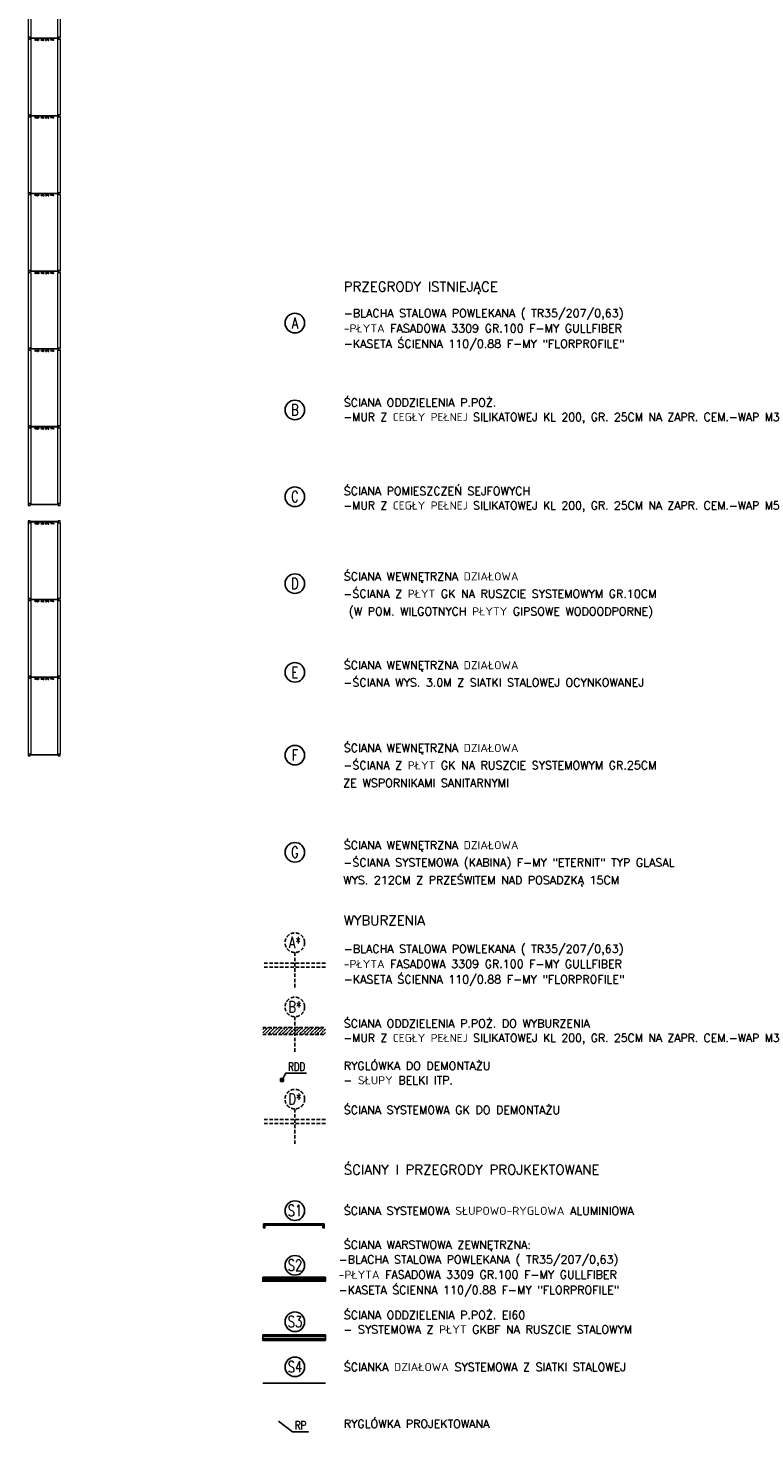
# Model space of a CAD drawing. Extents: x 153948 to 285449, y -89387 to -60195.
# Tile 79 of 108: x 263936 to 266533, y -88010 to -82992. Entities that reach past the tile are written whole.
import ezdxf
from ezdxf.enums import TextEntityAlignment as Align

# ---------------------------------------------------------------- set-up
doc = ezdxf.new("R2010")
doc.units = 0
doc.header["$LTSCALE"] = 100
doc.header["$MEASUREMENT"] = 0
doc.linetypes.add('DASHED2', pattern=[0.375, 0.25, -0.125])
doc.layers.get('0').update_dxf_attribs({"linetype": 'CONTINUOUS'})
for name, color, linetype in [('ALUMINIUM1', 5, 'CONTINUOUS'), ('OCIEPLENIE', 8, 'BATTING'), ('OGRODZENIE', 2, 'FENCELINE1'), ('R-----OP', 2, 'CONTINUOUS'), ('TEXT', 11, 'CONTINUOUS'), ('TEXT1', 2, 'CONTINUOUS'), ('WYBURZENIA', 9, 'DASHED2')]:
    doc.layers.add(name, color=color, linetype=linetype)
doc.layers.add('PANELE', color=3, linetype='CONTINUOUS', lineweight=25)
doc.layers.add('RS REGAŁY', color=7, linetype='CONTINUOUS', lineweight=13)
doc.styles.add('ROMANS', font='romans')
doc.styles.get("Standard").update_dxf_attribs({"font": 'txt.shx'})
doc.styles.add('TXT3', font='SIMPLEX.SHX', dxfattribs={"width": 0.75, "height": 40})
doc.linetypes.add('BATTING', pattern='A,0.0001,-0.1,[134,ltypeshp.shx,S=0.1,R=0,X=-0.1,Y=0],-0.2,[134,ltypeshp.shx,S=0.1,R=180,X=0.1,Y=0],-0.1', length=0.4001)
doc.linetypes.add('FENCELINE1', pattern='A,0.25,-0.1,[133,ltypeshp.shx,S=0.1,R=0,X=-0.1,Y=0],-0.1,1', length=1.45)

# ---------------------------------------------------------------- blocks, each defined once
blk = doc.blocks.new('RACK 450 270 115')
at = {"color": 1}
for p, q in [((2.75, 108), (2.75, 7)), ((4.25, 108), (4.25, 7)), ((7, 115), (277.8, 115)), ((7, 105.5), (277.8, 105.5)), ((7, 9.5), (277.8, 9.5)), ((7, 0), (277.8, 0))]:
    blk.add_line(p, q, dxfattribs=at)
for points in [[(0, 108), (7, 108), (7, 115), (0, 115)], [(0, 0), (7, 0), (7, 7), (0, 7)]]:
    blk.add_lwpolyline(points, close=True, dxfattribs=at)
at = {"color": 1, "insert": (9.25, 57.5), "char_height": 5, "width": 101, "attachment_point": 5, "rotation": 90}
blk.add_mtext('RACK 450 270 115', dxfattribs=at)
blk = doc.blocks.new('NOGA RACK 450 007 115')
at = {"color": 1}
for p, q in [((2.75, 108), (2.75, 7)), ((4.25, 108), (4.25, 7))]:
    blk.add_line(p, q, dxfattribs=at)
for points in [[(0, 108), (7, 108), (7, 115), (0, 115)], [(0, 0), (7, 0), (7, 7), (0, 7)]]:
    blk.add_lwpolyline(points, close=True, dxfattribs=at)

msp = doc.modelspace()

# ---------------------------------------------------------------- hatches: boundary and pattern name
at = {"layer": 'WYBURZENIA', "ltscale": 0.1}
h = msp.add_hatch(dxfattribs=at)
h.set_pattern_fill('ANSI36', color=256, scale=70, style=0)
h.paths.add_polyline_path([(264997.82, -86564.21), (264888.84, -86564.21), (264888.84, -86589.21), (264997.82, -86589.21)])
h.paths.add_polyline_path([(264888.84, -86564.21), (264774.15, -86564.21), (264774.15, -86589.21), (264888.84, -86589.21)])

# ---------------------------------------------------------------- linework, layer by layer
at = {"layer": 'ALUMINIUM1', "ltscale": 0.1}
for points in [[(264776.87, -87266), (264776.87, -87271), (264781.87, -87271), (264781.87, -87266)], [(264776.87, -87271), (264776.87, -87281), (264781.87, -87281), (264781.87, -87271)], [(264781.87, -87266), (264781.87, -87271), (264988.91, -87271), (264988.91, -87266)], [(264988.91, -87271), (264988.91, -87268.5), (264781.87, -87268.5), (264781.87, -87271)], [(264993.91, -87266), (264993.91, -87271), (264988.91, -87271), (264988.91, -87266)], [(264993.91, -87271), (264993.91, -87281), (264988.91, -87281), (264988.91, -87271)]]:
    msp.add_lwpolyline(points, close=True, dxfattribs=at)
at = {"layer": 'OCIEPLENIE', "ltscale": 0.12}
msp.add_line((264997.82, -87466.61), (264774.12, -87466.61), dxfattribs=at)
at = {"layer": 'OCIEPLENIE', "ltscale": 0.08}
for p, q in [((264997.82, -87669.37), (264774.12, -87669.37)), ((264997.82, -87677.09), (264774.12, -87677.09))]:
    msp.add_line(p, q, dxfattribs=at)
at = {"layer": 'OGRODZENIE', "ltscale": 0.5}
msp.add_line((264774.15, -87835.85), (264997.82, -87835.85), dxfattribs=at)
at = {"layer": 'PANELE', "color": 9, "ltscale": 0.5}
msp.add_lwpolyline([(264774.15, -87457.16), (264774.13, -87460.66), (264997.82, -87460.66), (264997.82, -87457.16)], close=True, dxfattribs=at)
at = {"layer": 'PANELE', "ltscale": 0.5}
for points in [[(264774.15, -87457.16), (264774.15, -87471.66), (264997.82, -87471.66), (264997.82, -87457.16)], [(264774.15, -87663.23), (264774.15, -87683.23), (264997.82, -87683.23), (264997.82, -87663.23)]]:
    msp.add_lwpolyline(points, close=True, dxfattribs=at)
at = {"layer": 'R-----OP', "color": 2, "ltscale": 0.5}
for centre in [(264888.84, -84046.83), (264888.84, -84357.22), (264888.84, -84667.61), (264888.84, -84978), (264888.84, -85295.3), (264888.84, -85591.13), (264888.84, -85938.52), (264888.84, -87219.3), (264888.84, -87414.69), (264888.84, -87616.36), (264888.84, -87777.52)]:
    msp.add_circle(centre, 35, dxfattribs=at)
at = {"layer": 'TEXT'}
msp.add_lwpolyline([(264842.92, -86752), (264856.41, -86727.61), (264930.89, -86727.61)], dxfattribs=at)
at = {"layer": 'TEXT1'}
msp.add_lwpolyline([(264830.62, -87971.05), (264880.49, -88010.05), (264937.46, -88010.05)], dxfattribs=at)
at = {"layer": 'WYBURZENIA', "ltscale": 0.5}
for p, q in [((264888.84, -86296.37), (264888.84, -86427.1)), ((264997.82, -86334.56), (264774.15, -86334.56)), ((264997.82, -86349.06), (264774.15, -86349.06)), ((264888.84, -86526.03), (264888.84, -86656.76)), ((264774.15, -86564.21), (264997.82, -86564.21)), ((264774.15, -86589.21), (264997.82, -86589.21)), ((264837.92, -86757), (264847.92, -86747)), ((264837.92, -86747), (264847.92, -86757)), ((264888.84, -86855.49), (264888.84, -86986.21)), ((264997.82, -86893.67), (264774.15, -86893.67)), ((264997.82, -86908.17), (264774.15, -86908.17))]:
    msp.add_line(p, q, dxfattribs=at)
msp.add_lwpolyline([(264837.92, -86747), (264847.92, -86747), (264847.92, -86757), (264837.92, -86757)], close=True, dxfattribs=at)
for centre in [(264888.84, -86261.37), (264888.84, -86491.03), (264888.84, -86820.49)]:
    msp.add_circle(centre, 35, dxfattribs=at)

# ---------------------------------------------------------------- block references
at = {"layer": 'RS REGAŁY', "rotation": 270}
for name, p in [('RACK 450 270 115', (263935.67, -82747.31)), ('RACK 450 270 115', (263935.67, -83025.11)), ('RACK 450 270 115', (263935.67, -83302.91)), ('RACK 450 270 115', (263935.67, -83580.71)), ('RACK 450 270 115', (263935.67, -83858.51)), ('RACK 450 270 115', (263935.67, -84136.31)), ('RACK 450 270 115', (263935.67, -84414.11)), ('NOGA RACK 450 007 115', (263935.67, -84691.91)), ('RACK 450 270 115', (263935.67, -84753.71)), ('RACK 450 270 115', (263935.67, -85031.51)), ('RACK 450 270 115', (263935.67, -85309.31)), ('NOGA RACK 450 007 115', (263935.67, -85587.11))]:
    msp.add_blockref(name, p, dxfattribs=at)

# ---------------------------------------------------------------- texts
at = {"layer": 'R-----OP', "color": 2, "linetype": 'Continuous', "ltscale": 20, "style": 'ROMANS'}
for s, height, p in [('PRZEGRODY ISTNIEJĄCE ', 35, (265063.6, -83899.07)), ('-BLACHA STALOWA POWLEKANA ( TR35/207/0,63)', 29.04, (265063.6, -83996.96)), ('-PŁYTA FASADOWA 3309 GR.100 F-MY GULLFIBER', 29.04, (265063.6, -84051.09)), ('-KASETA ŚCIENNA 110/0.88 F-MY "FLORPROFILE"', 29.04, (265063.6, -84106.05)), ('ŚCIANA ODDZIELENIA P.POŻ.', 29.04, (265063.6, -84316.4)), ('-MUR Z CEGŁY PEŁNEJ SILIKATOWEJ KL 200, GR. 25CM NA ZAPR. CEM.-WAP M3', 29.04, (265061.87, -84368.02)), ('ŚCIANA POMIESZCZEŃ SEJFOWYCH', 29.04, (265063.6, -84632.63)), ('-MUR Z CEGŁY PEŁNEJ SILIKATOWEJ KL 200, GR. 25CM NA ZAPR. CEM.-WAP M5', 29.04, (265061.87, -84684.24)), ('ŚCIANA WEWNĘTRZNA DZIAŁOWA', 29.04, (265063.6, -84937.73)), ('-ŚCIANA Z PŁYT GK NA RUSZCIE SYSTEMOWYM GR.10CM', 29.04, (265061.87, -84999.72)), (' (W POM. WILGOTNYCH PŁYTY GIPSOWE WODOODPORNE)', 29.04, (265061.87, -85062.77)), ('ŚCIANA WEWNĘTRZNA DZIAŁOWA', 29.04, (265063.6, -85255.03)), ('-ŚCIANA WYS. 3.0M Z SIATKI STALOWEJ OCYNKOWANEJ', 29.04, (265061.87, -85317.02)), ('ŚCIANA WEWNĘTRZNA DZIAŁOWA', 29.04, (265063.6, -85550.86)), ('-ŚCIANA Z PŁYT GK NA RUSZCIE SYSTEMOWYM GR.25CM', 29.04, (265061.87, -85612.84)), ('ZE WSPORNIKAMI SANITARNYMI', 29.04, (265061.87, -85675.9)), ('ŚCIANA WEWNĘTRZNA DZIAŁOWA', 29.04, (265063.6, -85898.26)), ('-ŚCIANA SYSTEMOWA (KABINA) F-MY "ETERNIT" TYP GLASAL', 29.04, (265061.87, -85960.24)), ('WYS. 212CM Z PRZEŚWITEM NAD POSADZKĄ 15CM', 29.04, (265061.87, -86023.3)), ('WYBURZENIA ', 35, (265063.6, -86164.33)), ('-BLACHA STALOWA POWLEKANA ( TR35/207/0,63)', 29.04, (265063.6, -86268.87)), ('-PŁYTA FASADOWA 3309 GR.100 F-MY GULLFIBER', 29.04, (265063.6, -86323)), ('-KASETA ŚCIENNA 110/0.88 F-MY "FLORPROFILE"', 29.04, (265063.6, -86377.96)), ('ŚCIANA ODDZIELENIA P.POŻ. DO WYBURZENIA', 29.04, (265063.6, -86535.67)), ('-MUR Z CEGŁY PEŁNEJ SILIKATOWEJ KL 200, GR. 25CM NA ZAPR. CEM.-WAP M3', 29.04, (265061.87, -86587.28)), ('RYGLÓWKA DO DEMONTAŻU', 29.04, (265063.6, -86687.1)), ('- SŁUPY BELKI ITP.', 29.04, (265061.87, -86738.71)), ('ŚCIANA SYSTEMOWA GK DO DEMONTAŻU', 29.04, (265063.6, -86844.84)), ('ŚCIANY I PRZEGRODY PROJKEKTOWANE', 35, (265063.6, -87055.24)), ('ŚCIANA SYSTEMOWA SŁUPOWO-RYGLOWA ALUMINIOWA', 29.04, (265063.6, -87205.23)), ('ŚCIANA WARSTWOWA ZEWNĘTRZNA:', 29.04, (265063.6, -87326.63)), ('-BLACHA STALOWA POWLEKANA ( TR35/207/0,63)', 29.04, (265045.26, -87379.23)), ('-PŁYTA FASADOWA 3309 GR.100 F-MY GULLFIBER', 29.04, (265045.26, -87433.35)), ('-KASETA ŚCIENNA 110/0.88 F-MY "FLORPROFILE"', 29.04, (265045.26, -87488.32)), ('ŚCIANA ODDZIELENIA P.POŻ. EI60', 29.04, (265063.6, -87577.67)), ('- SYSTEMOWA Z PŁYT GKBF NA RUSZCIE STALOWYM ', 29.04, (265061.87, -87629.28)), ('ŚCIANKA DZIAŁOWA SYSTEMOWA Z SIATKI STALOWEJ', 29.04, (265063.6, -87763.45)), ('RYGLÓWKA PROJEKTOWANA', 29.04, (265063.6, -87966.67))]:
    msp.add_text(s, height=height, dxfattribs=at).set_placement(p, align=Align.TOP_LEFT)
at = {"layer": 'R-----OP', "color": 2, "style": 'TXT3', "width": 0.75}
for s, p in [('A', (264889.15, -84046.37)), ('B', (264889.15, -84356.76)), ('C', (264889.15, -84667.15)), ('D', (264889.15, -84977.54)), ('E', (264889.15, -85294.84)), ('F', (264889.15, -85590.66)), ('G', (264889.15, -85938.06)), ('S1', (264889.15, -87218.83)), ('S2', (264889.15, -87414.23)), ('S3', (264889.15, -87615.9)), ('S4', (264889.15, -87777.06))]:
    msp.add_text(s, height=40, dxfattribs=at).set_placement(p, align=Align.MIDDLE)
at = {"layer": 'TEXT', "style": 'TXT3', "width": 0.75}
msp.add_text('RDD', height=30, dxfattribs=at).set_placement((264864.71, -86719.32))
at = {"layer": 'TEXT1', "style": 'TXT3', "width": 0.75}
msp.add_text('RP', height=30, dxfattribs=at).set_placement((264888.79, -88001.76))
at = {"layer": 'WYBURZENIA', "ltscale": 0.5, "style": 'TXT3', "width": 0.75}
for s, p in [('A*', (264889.15, -86260.91)), ('B*', (264889.15, -86490.57)), ('D*', (264889.15, -86820.03))]:
    msp.add_text(s, height=40, dxfattribs=at).set_placement(p, align=Align.MIDDLE)

doc.saveas('drawing.dxf')
